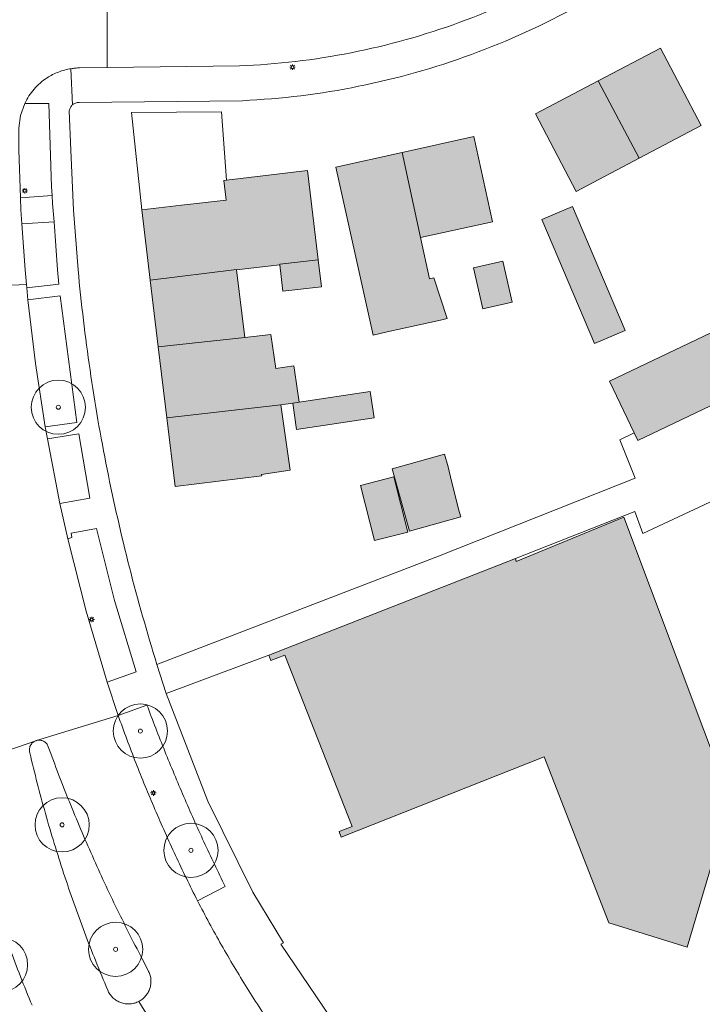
# Model space of a CAD drawing. Header units: metres. Extents: x 187482 to 189800, y 333582 to 335019.
# Tile 54 of 256: x 187926 to 187988, y 333932 to 334023. Entities that reach past the tile are written whole.
import ezdxf

# ---------------------------------------------------------------- set-up
doc = ezdxf.new("R2010")
doc.units = ezdxf.units.M
doc.layers.get('0').update_dxf_attribs({"color": 252, "lineweight": 18})
for name, color, linetype, lineweight in [('B-WE-GR-BOOM-S', 252, 'Continuous', 18), ('B-WE-IE-MEUBILAIR-S', 252, 'Continuous', 18), ('B-WE-IE-TERREINAFSCHEIDING_KUNSTMATIG_HEKWERK-G', 252, 'IE-TERREINAFSCHEIDING_KUNSTMATIG-SO', 18), ('B-WE-OG-BEBOUWING-GV', 252, 'Continuous', 18), ('B-WE-OG-TERREIN_BEGROEID-GV', 252, 'Continuous', 18), ('B-WE-OG-TERREIN_ERF-GV', 252, 'Continuous', 18), ('B-WE-VH-GESLOTENVERHARDING_ASFALT-GV', 252, 'Continuous', 18), ('B-WE-VH-OPENVERHARDING_TEGEL-GV', 252, 'Continuous', 18)]:
    doc.layers.add(name, color=color, linetype=linetype, lineweight=lineweight)
doc.layers.add('B-WE-OG-BEBOUWING-V', color=7, linetype='Continuous', lineweight=18, true_color=0xf0f0f0)
doc.linetypes.add('IE-TERREINAFSCHEIDING_KUNSTMATIG-SO', pattern='A,4,[82,NLCS.SHX,S=0.75,R=90,X=0,Y=0],4,-2', length=10)

# ---------------------------------------------------------------- blocks, each defined once
blk = doc.blocks.new('SIE-MEUBILAIR_PAAL_LICHTMAST-SO')
for points in [[(-0.62, 0), (-1, 0)], [(-0.71, 0.71), (-0.44, 0.44)], [(0, 1), (0, 0.62)], [(0.44, 0.44), (0.71, 0.71)], [(1, 0), (0.62, 0)], [(-0.71, -0.71), (-0.44, -0.44)], [(0, -0.62), (0, -1)], [(0.44, -0.44), (0.71, -0.71)]]:
    blk.add_lwpolyline(points)
blk.add_circle((0, 0), 0.5)
blk = doc.blocks.new('SGR-BOOM_GBKN-SO')
at = {"color": 0, "linetype": 'ByBlock', "lineweight": 18}
for radius in [2, 0.15]:
    blk.add_circle((0, 0), radius, dxfattribs=at)

msp = doc.modelspace()

# ---------------------------------------------------------------- hatches: boundary and pattern name
at = {"layer": 'B-WE-OG-BEBOUWING-V'}
h = msp.add_hatch(color=256, dxfattribs=at)
h.dxf.hatch_style = 1
h.paths.add_polyline_path([(187978.888, 334017.433), (187982.651, 334010.301), (187988.364, 334013.311), (187984.616, 334020.443)], flags=17)
h = msp.add_hatch(color=256, dxfattribs=at)
h.dxf.hatch_style = 1
h.paths.add_polyline_path([(187982.651, 334010.301), (187978.888, 334017.433), (187973.095, 334014.39), (187976.85, 334007.245)], flags=17)
h = msp.add_hatch(color=256, dxfattribs=at)
h.dxf.hatch_style = 1
h.paths.add_polyline_path([(187960.792, 334010.83), (187962.506, 334002.983), (187969.147, 334004.448), (187967.413, 334012.294)], flags=17)
h = msp.add_hatch(color=256, dxfattribs=at)
h.dxf.hatch_style = 1
h.paths.add_polyline_path([(187962.506, 334002.983), (187960.792, 334010.83), (187954.703, 334009.484), (187958.127, 333993.995), (187959.421, 333994.284), (187964.334, 333995.381), (187964.943, 333995.517), (187963.739, 333999.269), (187963.336, 333999.181)], flags=17)
h = msp.add_hatch(color=256, dxfattribs=at)
h.dxf.hatch_style = 1
h.paths.add_polyline_path([(187937.583, 333999.055), (187945.517, 334000.049), (187945.523, 333999.999), (187948.45, 334000.334), (187949.537, 334000.458), (187949.529, 334000.528), (187953.07, 334000.92), (187952.067, 334009.173), (187944.6, 334008.266), (187944.347, 334008.235), (187944.587, 334006.439), (187940.446, 334005.959), (187936.803, 334005.536)], flags=17)
h = msp.add_hatch(color=256, dxfattribs=at)
h.dxf.hatch_style = 1
h.paths.add_polyline_path([(187973.682, 334004.645), (187978.545, 333993.214), (187981.368, 333994.415), (187976.505, 334005.846)], flags=17)
h = msp.add_hatch(color=256, dxfattribs=at)
h.dxf.hatch_style = 1
h.paths.add_polyline_path([(187949.537, 334000.458), (187949.815, 333998.031), (187953.371, 333998.439), (187953.07, 334000.92), (187949.529, 334000.528)], flags=17)
h = msp.add_hatch(color=256, dxfattribs=at)
h.dxf.hatch_style = 1
h.paths.add_polyline_path([(187967.378, 334000.205), (187968.238, 333996.412), (187970.94, 333997.024), (187970.081, 334000.817)], flags=17)
h = msp.add_hatch(color=256, dxfattribs=at)
h.dxf.hatch_style = 1
h.paths.add_polyline_path([(187937.583, 333999.055), (187938.322, 333992.913), (187946.287, 333993.78), (187945.523, 333999.999), (187945.517, 334000.049)], flags=17)
h = msp.add_hatch(color=256, dxfattribs=at)
h.dxf.hatch_style = 1
h.paths.add_polyline_path([(187982.198, 333984.967), (187982.532, 333984.266), (187993.235, 333989.367), (187992.901, 333990.068), (187990.63, 333994.834), (187979.927, 333989.733)], flags=17)
h = msp.add_hatch(color=256, dxfattribs=at)
h.dxf.hatch_style = 1
h.paths.add_polyline_path([(187946.287, 333993.78), (187938.322, 333992.913), (187939.111, 333986.352), (187949.611, 333987.564), (187950.73, 333987.724), (187951.299, 333987.806), (187950.876, 333990.761), (187950.821, 333991.144), (187949.151, 333990.905), (187948.703, 333994.036)], flags=17)
h = msp.add_hatch(color=256, dxfattribs=at)
h.dxf.hatch_style = 1
h.paths.add_polyline_path([(187951.299, 333987.806), (187950.73, 333987.724), (187951.077, 333985.301), (187958.211, 333986.376), (187957.847, 333988.792)], flags=17)
h = msp.add_hatch(color=256, dxfattribs=at)
h.dxf.hatch_style = 1
h.paths.add_polyline_path([(187939.111, 333986.352), (187939.871, 333980.039), (187947.858, 333981), (187947.84, 333981.144), (187950.476, 333981.522), (187949.611, 333987.564)], flags=17)
h = msp.add_hatch(color=256, dxfattribs=at)
h.dxf.hatch_style = 1
h.paths.add_polyline_path([(187965.866, 333978.449), (187965.369, 333980.528), (187965.057, 333981.831), (187964.723, 333983.01), (187959.882, 333981.652), (187961.492, 333975.915), (187966.206, 333977.238), (187966.006, 333977.951)], flags=17)
h = msp.add_hatch(color=256, dxfattribs=at)
h.dxf.hatch_style = 1
h.paths.add_polyline_path([(187956.953, 333980.136), (187958.245, 333975.039), (187961.33, 333975.821), (187960.038, 333980.918)], flags=17)
h = msp.add_hatch(color=256, dxfattribs=at)
h.dxf.hatch_style = 1
h.paths.add_polyline_path([(187971.252, 333973.399), (187948.51, 333964.466), (187948.704, 333963.972), (187949.988, 333964.478), (187956.203, 333948.691), (187955.002, 333948.202), (187955.191, 333947.701), (187973.901, 333955.099), (187979.877, 333939.788), (187987.081, 333937.563), (187991.069, 333951.029), (187981.26, 333977.196), (187971.315, 333973.111)], flags=17)

# ---------------------------------------------------------------- linework, layer by layer
at = {"layer": 'B-WE-IE-TERREINAFSCHEIDING_KUNSTMATIG_HEKWERK-G', "ltscale": 0.2, "flags": 128}
msp.add_lwpolyline([(187936.803, 334005.536), (187935.853, 334014.53), (187944.162, 334014.592), (187944.6, 334008.266)], dxfattribs=at)
at = {"layer": 'B-WE-OG-BEBOUWING-GV', "flags": 128}
for points in [[(187978.888, 334017.433), (187982.651, 334010.301), (187988.364, 334013.311), (187984.616, 334020.443)], [(187982.651, 334010.301), (187978.888, 334017.433), (187973.095, 334014.39), (187976.85, 334007.245)], [(187960.792, 334010.83), (187962.506, 334002.983), (187969.147, 334004.448), (187967.413, 334012.294)], [(187962.506, 334002.983), (187960.792, 334010.83), (187954.703, 334009.484), (187958.127, 333993.995), (187959.421, 333994.284), (187964.334, 333995.381), (187964.943, 333995.517), (187963.739, 333999.269), (187963.336, 333999.181)], [(187937.583, 333999.055), (187945.517, 334000.049), (187945.523, 333999.999), (187948.45, 334000.334), (187949.537, 334000.458), (187949.529, 334000.528), (187953.07, 334000.92), (187952.067, 334009.173), (187944.6, 334008.266), (187944.347, 334008.235), (187944.587, 334006.439), (187940.446, 334005.959), (187936.803, 334005.536)], [(187973.682, 334004.645), (187978.545, 333993.214), (187981.368, 333994.415), (187976.505, 334005.846)], [(187949.537, 334000.458), (187949.815, 333998.031), (187953.371, 333998.439), (187953.07, 334000.92), (187949.529, 334000.528)], [(187967.378, 334000.205), (187968.238, 333996.412), (187970.94, 333997.024), (187970.081, 334000.817)], [(187937.583, 333999.055), (187938.322, 333992.913), (187946.287, 333993.78), (187945.523, 333999.999), (187945.517, 334000.049)], [(187982.198, 333984.967), (187982.532, 333984.266), (187993.235, 333989.367), (187992.901, 333990.068), (187990.63, 333994.834), (187979.927, 333989.733)], [(187946.287, 333993.78), (187938.322, 333992.913), (187939.111, 333986.352), (187949.611, 333987.564), (187950.73, 333987.724), (187951.299, 333987.806), (187950.876, 333990.761), (187950.821, 333991.144), (187949.151, 333990.905), (187948.703, 333994.036)], [(187951.299, 333987.806), (187950.73, 333987.724), (187951.077, 333985.301), (187958.211, 333986.376), (187957.847, 333988.792)], [(187939.111, 333986.352), (187939.871, 333980.039), (187947.858, 333981), (187947.84, 333981.144), (187950.476, 333981.522), (187949.611, 333987.564)], [(187965.866, 333978.449), (187965.369, 333980.528), (187965.057, 333981.831), (187964.723, 333983.01), (187959.882, 333981.652), (187961.492, 333975.915), (187966.206, 333977.238), (187966.006, 333977.951)], [(187956.953, 333980.136), (187958.245, 333975.039), (187961.33, 333975.821), (187960.038, 333980.918)], [(187971.252, 333973.399), (187948.51, 333964.466), (187948.704, 333963.972), (187949.988, 333964.478), (187956.203, 333948.691), (187955.002, 333948.202), (187955.191, 333947.701), (187973.901, 333955.099), (187979.877, 333939.788), (187987.081, 333937.563), (187991.069, 333951.029), (187981.26, 333977.196), (187971.315, 333973.111)]]:
    msp.add_lwpolyline(points, close=True, dxfattribs=at)
at = {"layer": 'B-WE-OG-TERREIN_BEGROEID-GV', "flags": 128}
for points in [[(187925.615, 334006.654), (187928.534, 334006.853), (187928.475, 334007.667), (187928.213, 334015.349), (187926.002, 334015.359), (187925.609, 334014.244), (187925.455, 334013.071), (187925.446, 334011.088)], [(187928.71, 334004.449), (187925.747, 334004.246), (187926.044, 334000), (187926.165, 333998.669), (187926.195, 333998.338), (187929.161, 333998.681), (187929.035, 334000)], [(187927.897, 333985.521), (187930.801, 333985.944), (187929.277, 333997.601), (187926.302, 333997.253), (187927, 333991.373)], [(187928.089, 333984.419), (187929.252, 333978.459), (187932.005, 333978.968), (187930.989, 333984.871)], [(187933.616, 333961.973), (187936.274, 333962.936), (187934.278, 333969.506), (187932.625, 333976.171), (187930.278, 333975.715), (187930.339, 333975.319), (187929.981, 333975.193), (187931.669, 333968.547)]]:
    msp.add_lwpolyline(points, close=True, dxfattribs=at)
for points in [[(187937.271, 333959.873), (187934.616, 333958.921)], [(187927.081, 333956.604), (187927.077, 333956.603), (187927.072, 333956.602), (187927.067, 333956.6), (187927.063, 333956.599), (187927.058, 333956.597), (187927.053, 333956.596), (187927.049, 333956.595), (187927.044, 333956.593), (187927.041, 333956.592), (187927.039, 333956.591), (187927.036, 333956.59), (187927.034, 333956.59), (187927.031, 333956.589), (187927.029, 333956.588), (187927.026, 333956.587), (187927.024, 333956.586)], [(187941.938, 333941.824), (187944.476, 333943.139)], [(187937.43, 333935.318), (187936.987, 333936.19)], [(187933.66, 333933.587), (187933.736, 333933.397)]]:
    msp.add_lwpolyline(points, dxfattribs=at)
at = {"layer": 'B-WE-OG-TERREIN_BEGROEID-GV'}
for points in [[(187938.083, 333957.745, -0.002774), (187937.271, 333959.873)], [(187934.616, 333958.921, 0.004077), (187935.413, 333956.736)], [(187938.921, 333955.626, -0.002933), (187938.083, 333957.745)], [(187935.413, 333956.736, 0.003672), (187936.245, 333954.563)], [(187926.43, 333955.808, 0.046353), (187926.434, 333955.635)], [(187926.46, 333955.977, 0.04691), (187926.43, 333955.808)], [(187926.521, 333956.138, 0.055057), (187926.46, 333955.977)], [(187926.612, 333956.285, 0.049649), (187926.521, 333956.138)], [(187926.729, 333956.411, 0.053577), (187926.612, 333956.285)], [(187926.868, 333956.513, 0.045215), (187926.729, 333956.411)], [(187927.024, 333956.586, 0.046655), (187926.868, 333956.513)], [(187927.249, 333956.635, 0.053932), (187927.081, 333956.604)], [(187927.419, 333956.634, 0.052939), (187927.249, 333956.635)], [(187927.586, 333956.601, 0.04148), (187927.419, 333956.634)], [(187927.743, 333956.536, 0.044815), (187927.586, 333956.601)], [(187927.886, 333956.444, 0.045586), (187927.743, 333956.536)], [(187928.008, 333956.326, 0.049986), (187927.886, 333956.444)], [(187928.107, 333956.187, 0.050409), (187928.008, 333956.326)], [(187928.177, 333956.032, 0.05013), (187928.107, 333956.187)], [(187929.126, 333953.487, -0.00418), (187928.177, 333956.032)], [(187926.434, 333955.635, 0.047968), (187926.47, 333955.467)], [(187926.47, 333955.467, 0.005049), (187927.16, 333952.669)], [(187939.785, 333953.518, -0.00277), (187938.921, 333955.626)], [(187936.245, 333954.563, 0.004072), (187937.11, 333952.404)], [(187930.119, 333950.96, -0.004444), (187929.126, 333953.487)], [(187940.673, 333951.42, -0.002768), (187939.785, 333953.518)], [(187927.16, 333952.669, 0.005476), (187927.911, 333949.886)], [(187937.11, 333952.404, 0.004232), (187938.009, 333950.258)], [(187941.587, 333949.333, -0.00294), (187940.673, 333951.42)], [(187931.157, 333948.45, -0.004246), (187930.119, 333950.96)], [(187927.911, 333949.886, 0.005384), (187928.722, 333947.12)], [(187938.009, 333950.258, 0.004061), (187938.942, 333948.127)], [(187942.525, 333947.257, -0.003123), (187941.587, 333949.333)], [(187932.237, 333945.958, -0.004932), (187931.157, 333948.45)], [(187938.942, 333948.127, 0.004055), (187939.907, 333946.01)], [(187928.722, 333947.12, 0.005711), (187929.592, 333944.372)], [(187943.488, 333945.192, -0.003341), (187942.525, 333947.257)], [(187933.361, 333943.485, -0.004783), (187932.237, 333945.958)], [(187939.907, 333946.01, 0.003271), (187940.906, 333943.909)], [(187944.476, 333943.139, -0.002944), (187943.488, 333945.192)], [(187929.592, 333944.372, 0.005485), (187930.521, 333941.643)], [(187934.527, 333941.033, -0.003959), (187933.361, 333943.485)], [(187940.906, 333943.909, 0.003654), (187941.938, 333941.824)], [(187930.521, 333941.643, 0.005484), (187931.51, 333938.936)], [(187935.736, 333938.601, -0.00461), (187934.527, 333941.033)], [(187931.51, 333938.936, 0.005928), (187932.556, 333936.25)], [(187936.987, 333936.19, -0.004442), (187935.736, 333938.601)], [(187925.61, 333934.853, -0.003752), (187924.582, 333937.533)], [(187932.556, 333936.25, 0.005416), (187933.66, 333933.587)], [(187937.573, 333934.941, 0.045578), (187937.43, 333935.318)], [(187937.64, 333934.544, 0.047774), (187937.573, 333934.941)], [(187926.678, 333932.188, -0.003881), (187925.61, 333934.853)], [(187937.542, 333933.749, 0.046328), (187937.63, 333934.142)], [(187937.63, 333934.142, 0.044748), (187937.64, 333934.544)], [(187933.736, 333933.397, 0.050228), (187933.963, 333933.064)], [(187933.963, 333933.064, 0.050975), (187934.249, 333932.781)], [(187937.151, 333933.049, 0.046197), (187937.38, 333933.38)], [(187937.38, 333933.38, 0.049876), (187937.542, 333933.749)], [(187934.249, 333932.781, 0.051579), (187934.585, 333932.558)], [(187934.585, 333932.558, 0.048908), (187934.957, 333932.404)], [(187934.957, 333932.404, 0.048686), (187935.352, 333932.325)], [(187935.352, 333932.325, 0.049639), (187935.755, 333932.323)], [(187935.755, 333932.323, 0.050235), (187936.15, 333932.399)], [(187936.15, 333932.399, 0.04885), (187936.524, 333932.549)], [(187936.524, 333932.549, 0.046777), (187936.862, 333932.769)], [(187936.862, 333932.769, 0.047468), (187937.151, 333933.049)]]:
    msp.add_lwpolyline(points, format="xyb", dxfattribs=at)
at = {"layer": 'B-WE-OG-TERREIN_ERF-GV'}
for points in [[(187977.025, 334024.346, -0.038105), (187967.191, 334019.869)], [(187967.191, 334019.869, -0.03806), (187956.792, 334016.933)], [(187956.792, 334016.933, -0.038055), (187946.069, 334015.607)], [(187930.149, 334014.838, 0.049991), (187930.115, 334014.681)], [(187930.212, 334014.985, 0.047619), (187930.149, 334014.838)], [(187930.301, 334015.119, 0.050006), (187930.212, 334014.985)], [(187930.413, 334015.233, 0.044326), (187930.301, 334015.119)], [(187930.545, 334015.325, 0.044808), (187930.413, 334015.233)], [(187930.691, 334015.39, 0.045106), (187930.545, 334015.325)], [(187930.848, 334015.428, 0.049593), (187930.691, 334015.39)], [(187931.008, 334015.435, 0.043667), (187930.848, 334015.428)], [(187930.926, 334000, 0.013231), (187932.022, 333990.775)], [(187932.022, 333990.775, 0.013325), (187933.602, 333981.62)], [(187933.602, 333981.62, 0.013134), (187935.663, 333972.561)], [(187935.663, 333972.561, 0.013189), (187938.199, 333963.624)]]:
    msp.add_lwpolyline(points, format="xyb", dxfattribs=at)
at = {"layer": 'B-WE-OG-TERREIN_ERF-GV', "flags": 128}
for points in [[(187978.888, 334017.433), (187984.616, 334020.443), (187988.364, 334013.311), (187982.651, 334010.301), (187976.85, 334007.245), (187973.095, 334014.39)], [(187962.506, 334002.983), (187963.336, 333999.181), (187963.739, 333999.269), (187964.943, 333995.517), (187964.334, 333995.381), (187959.421, 333994.284), (187958.127, 333993.995), (187954.703, 334009.484), (187960.792, 334010.83), (187967.413, 334012.294), (187969.147, 334004.448)], [(187950.476, 333981.522), (187947.84, 333981.144), (187947.858, 333981), (187939.871, 333980.039), (187939.111, 333986.352), (187938.322, 333992.913), (187937.583, 333999.055), (187936.803, 334005.536), (187940.446, 334005.959), (187944.587, 334006.439), (187944.347, 334008.235), (187944.6, 334008.266), (187952.067, 334009.173), (187953.07, 334000.92), (187953.371, 333998.439), (187949.815, 333998.031), (187949.537, 334000.458), (187948.45, 334000.334), (187945.523, 333999.999), (187946.287, 333993.78), (187948.703, 333994.036), (187949.151, 333990.905), (187950.821, 333991.144), (187950.876, 333990.761), (187951.299, 333987.806), (187957.847, 333988.792), (187958.211, 333986.376), (187951.077, 333985.301), (187950.73, 333987.724), (187949.611, 333987.564)], [(187981.368, 333994.415), (187978.545, 333993.214), (187973.682, 334004.645), (187976.505, 334005.846)], [(187970.94, 333997.024), (187968.238, 333996.412), (187967.378, 334000.205), (187970.081, 334000.817)], [(187992.901, 333990.068), (187993.235, 333989.367), (187982.532, 333984.266), (187982.198, 333984.967), (187980.89, 333984.333), (187982.28, 333980.81), (187964.172, 333973.62), (187938.199, 333963.624), (187939.056, 333960.956), (187948.51, 333964.466), (187971.252, 333973.399), (187982.248, 333977.71), (187982.992, 333975.706), (187996.739, 333982.13), (187995.896, 333984.179)], [(187965.369, 333980.528), (187965.866, 333978.449), (187966.006, 333977.951), (187966.206, 333977.238), (187961.492, 333975.915), (187959.882, 333981.652), (187964.723, 333983.01), (187965.057, 333981.831)], [(187956.953, 333980.136), (187960.038, 333980.918), (187961.33, 333975.821), (187958.245, 333975.039)]]:
    msp.add_lwpolyline(points, close=True, dxfattribs=at)
for points in [[(187946.069, 334015.607), (187931.008, 334015.435)], [(187930.115, 334014.681), (187930.258, 334011.031), (187930.506, 334005.51), (187930.926, 334000)], [(187938.199, 333963.624), (187964.172, 333973.62), (187982.28, 333980.81), (187980.89, 333984.333), (187982.198, 333984.967), (187979.927, 333989.733), (187990.63, 333994.834)], [(187996.739, 333982.13), (187982.992, 333975.706), (187982.248, 333977.71), (187971.252, 333973.399), (187971.315, 333973.111), (187981.26, 333977.196), (187991.069, 333951.029), (187987.081, 333937.563), (187979.877, 333939.788), (187973.901, 333955.099), (187955.191, 333947.701), (187955.002, 333948.202), (187956.203, 333948.691), (187949.988, 333964.478), (187948.704, 333963.972), (187948.51, 333964.466), (187939.056, 333960.956), (187942.882, 333951.021), (187947.027, 333942.634), (187949.855, 333937.961), (187949.626, 333937.825), (187955.488, 333929.154)]]:
    msp.add_lwpolyline(points, dxfattribs=at)
at = {"layer": 'B-WE-VH-GESLOTENVERHARDING_ASFALT-GV'}
for points in [[(187966.112, 334022.831, 0.039073), (187975.557, 334027.154)], [(187956.109, 334020.029, 0.038982), (187966.112, 334022.831)], [(187945.792, 334018.816, 0.039057), (187956.109, 334020.029)], [(187929.12, 334018.249, -0.052329), (187930.266, 334018.557)], [(187926.868, 334016.679, -0.069146), (187928.063, 334017.712)], [(187928.063, 334017.712, -0.051674), (187929.12, 334018.249)], [(187926.002, 334015.359, -0.069573), (187926.868, 334016.679)], [(187935.413, 333956.736, -0.004077), (187934.616, 333958.921)], [(187936.245, 333954.563, -0.003672), (187935.413, 333956.736)], [(187926.434, 333955.635, -0.046353), (187926.43, 333955.808)], [(187926.43, 333955.808, -0.04691), (187926.46, 333955.977)], [(187926.46, 333955.977, -0.055057), (187926.521, 333956.138)], [(187926.521, 333956.138, -0.049649), (187926.612, 333956.285)], [(187926.612, 333956.285, -0.053577), (187926.729, 333956.411)], [(187926.729, 333956.411, -0.045215), (187926.868, 333956.513)], [(187926.868, 333956.513, -0.046655), (187927.024, 333956.586)], [(187927.081, 333956.604, -0.053932), (187927.249, 333956.635)], [(187927.249, 333956.635, -0.052939), (187927.419, 333956.634)], [(187927.419, 333956.634, -0.04148), (187927.586, 333956.601)], [(187927.586, 333956.601, -0.044815), (187927.743, 333956.536)], [(187927.743, 333956.536, -0.045586), (187927.886, 333956.444)], [(187927.886, 333956.444, -0.049986), (187928.008, 333956.326)], [(187928.008, 333956.326, -0.050409), (187928.107, 333956.187)], [(187928.107, 333956.187, -0.05013), (187928.177, 333956.032)], [(187928.177, 333956.032, 0.00418), (187929.126, 333953.487)], [(187926.47, 333955.467, -0.047968), (187926.434, 333955.635)], [(187927.16, 333952.669, -0.005049), (187926.47, 333955.467)], [(187937.11, 333952.404, -0.004072), (187936.245, 333954.563)], [(187929.126, 333953.487, 0.004444), (187930.119, 333950.96)], [(187927.911, 333949.886, -0.005476), (187927.16, 333952.669)], [(187938.009, 333950.258, -0.004232), (187937.11, 333952.404)], [(187930.119, 333950.96, 0.004246), (187931.157, 333948.45)], [(187928.722, 333947.12, -0.005384), (187927.911, 333949.886)], [(187938.942, 333948.127, -0.004061), (187938.009, 333950.258)], [(187931.157, 333948.45, 0.004932), (187932.237, 333945.958)], [(187939.907, 333946.01, -0.004055), (187938.942, 333948.127)], [(187929.592, 333944.372, -0.005711), (187928.722, 333947.12)], [(187932.237, 333945.958, 0.004783), (187933.361, 333943.485)], [(187940.906, 333943.909, -0.003271), (187939.907, 333946.01)], [(187930.521, 333941.643, -0.005485), (187929.592, 333944.372)], [(187933.361, 333943.485, 0.003959), (187934.527, 333941.033)], [(187941.938, 333941.824, -0.003654), (187940.906, 333943.909)], [(187931.51, 333938.936, -0.005484), (187930.521, 333941.643)], [(187944.146, 333937.744, -0.010219), (187941.938, 333941.824)], [(187934.527, 333941.033, 0.00461), (187935.736, 333938.601)], [(187932.556, 333936.25, -0.005928), (187931.51, 333938.936)], [(187935.736, 333938.601, 0.004442), (187936.987, 333936.19)], [(187946.521, 333933.759, -0.010351), (187944.146, 333937.744)], [(187924.582, 333937.533, 0.003752), (187925.61, 333934.853)], [(187933.66, 333933.587, -0.005416), (187932.556, 333936.25)], [(187937.43, 333935.318, -0.045578), (187937.573, 333934.941)], [(187937.573, 333934.941, -0.047774), (187937.64, 333934.544)], [(187925.61, 333934.853, 0.003881), (187926.678, 333932.188)], [(187937.63, 333934.142, -0.046328), (187937.542, 333933.749)], [(187937.64, 333934.544, -0.044748), (187937.63, 333934.142)], [(187933.963, 333933.064, -0.050228), (187933.736, 333933.397)], [(187934.249, 333932.781, -0.050975), (187933.963, 333933.064)], [(187937.38, 333933.38, -0.046197), (187937.151, 333933.049)], [(187937.542, 333933.749, -0.049876), (187937.38, 333933.38)], [(187949.059, 333929.876, -0.010402), (187946.521, 333933.759)], [(187934.585, 333932.558, -0.051579), (187934.249, 333932.781)], [(187934.957, 333932.404, -0.048908), (187934.585, 333932.558)], [(187935.352, 333932.325, -0.048686), (187934.957, 333932.404)], [(187935.755, 333932.323, -0.049639), (187935.352, 333932.325)], [(187936.15, 333932.399, -0.050235), (187935.755, 333932.323)], [(187936.524, 333932.549, -0.04885), (187936.15, 333932.399)], [(187936.862, 333932.769, -0.046777), (187936.524, 333932.549)], [(187937.151, 333933.049, -0.047468), (187936.862, 333932.769)]]:
    msp.add_lwpolyline(points, format="xyb", dxfattribs=at)
at = {"layer": 'B-WE-VH-GESLOTENVERHARDING_ASFALT-GV', "flags": 128}
for points in [[(187930.266, 334018.557), (187930.364, 334018.571), (187930.462, 334018.585), (187930.56, 334018.596), (187930.659, 334018.606), (187930.758, 334018.613), (187930.857, 334018.62), (187930.956, 334018.624), (187931.055, 334018.627), (187933.595, 334018.66), (187933.613, 334025.703)], [(187941.684, 334026.196), (187941.676, 334025.755), (187933.613, 334025.703), (187933.595, 334018.66), (187945.792, 334018.816)], [(187920.644, 333998.404), (187926.165, 333998.669), (187926.044, 334000), (187925.747, 334004.246), (187925.657, 334005.539), (187925.615, 334006.654), (187925.446, 334011.088), (187925.455, 334013.071), (187925.609, 334014.244), (187926.002, 334015.359)], [(187927, 333991.373), (187926.302, 333997.253), (187926.195, 333998.338), (187926.165, 333998.669), (187920.644, 333998.404)], [(187919.259, 333953.91), (187927.024, 333956.586), (187927.026, 333956.587), (187927.029, 333956.588), (187927.031, 333956.589), (187927.034, 333956.59), (187927.036, 333956.59), (187927.039, 333956.591), (187927.041, 333956.592), (187927.044, 333956.593), (187927.049, 333956.595), (187927.053, 333956.596), (187927.058, 333956.597), (187927.063, 333956.599), (187927.067, 333956.6), (187927.072, 333956.602), (187927.077, 333956.603), (187927.081, 333956.604), (187934.616, 333958.921), (187933.616, 333961.973), (187931.669, 333968.547), (187929.981, 333975.193), (187929.252, 333978.459), (187928.089, 333984.419), (187927.897, 333985.521), (187927, 333991.373)], [(187934.616, 333958.921), (187927.081, 333956.604)], [(187927.024, 333956.586), (187919.259, 333953.91)], [(187936.987, 333936.19), (187937.43, 333935.318)], [(187933.736, 333933.397), (187933.66, 333933.587)], [(187936.524, 333932.549), (187941.538, 333924.415)], [(187941.538, 333924.415), (187936.524, 333932.549)]]:
    msp.add_lwpolyline(points, dxfattribs=at)
at = {"layer": 'B-WE-VH-OPENVERHARDING_TEGEL-GV'}
for points in [[(187975.557, 334027.154, -0.039073), (187966.112, 334022.831)], [(187967.191, 334019.869, 0.038105), (187977.025, 334024.346)], [(187966.112, 334022.831, -0.038982), (187956.109, 334020.029)], [(187956.109, 334020.029, -0.039057), (187945.792, 334018.816)], [(187956.792, 334016.933, 0.03806), (187967.191, 334019.869)], [(187930.266, 334018.557, 0.052329), (187929.12, 334018.249)], [(187928.063, 334017.712, 0.069146), (187926.868, 334016.679)], [(187929.12, 334018.249, 0.051674), (187928.063, 334017.712)], [(187926.868, 334016.679, 0.069573), (187926.002, 334015.359)], [(187946.069, 334015.607, 0.038055), (187956.792, 334016.933)], [(187930.115, 334014.681, -0.049991), (187930.149, 334014.838)], [(187930.149, 334014.838, -0.047619), (187930.212, 334014.985)], [(187930.212, 334014.985, -0.050006), (187930.301, 334015.119)], [(187930.301, 334015.119, -0.044326), (187930.413, 334015.233)], [(187930.413, 334015.233, -0.044808), (187930.545, 334015.325)], [(187930.545, 334015.325, -0.045106), (187930.691, 334015.39)], [(187930.691, 334015.39, -0.049593), (187930.848, 334015.428)], [(187930.848, 334015.428, -0.043667), (187931.008, 334015.435)], [(187932.022, 333990.775, -0.013231), (187930.926, 334000)], [(187933.602, 333981.62, -0.013325), (187932.022, 333990.775)], [(187935.663, 333972.561, -0.013134), (187933.602, 333981.62)], [(187938.199, 333963.624, -0.013189), (187935.663, 333972.561)], [(187937.271, 333959.873, 0.002774), (187938.083, 333957.745)], [(187938.083, 333957.745, 0.002933), (187938.921, 333955.626)], [(187938.921, 333955.626, 0.00277), (187939.785, 333953.518)], [(187939.785, 333953.518, 0.002768), (187940.673, 333951.42)], [(187940.673, 333951.42, 0.00294), (187941.587, 333949.333)], [(187941.587, 333949.333, 0.003123), (187942.525, 333947.257)], [(187942.525, 333947.257, 0.003341), (187943.488, 333945.192)], [(187943.488, 333945.192, 0.002944), (187944.476, 333943.139)], [(187941.938, 333941.824, 0.010219), (187944.146, 333937.744)], [(187944.146, 333937.744, 0.010351), (187946.521, 333933.759)], [(187946.521, 333933.759, 0.010402), (187949.059, 333929.876)]]:
    msp.add_lwpolyline(points, format="xyb", dxfattribs=at)
at = {"layer": 'B-WE-VH-OPENVERHARDING_TEGEL-GV', "flags": 128}
for points in [[(187945.792, 334018.816), (187933.595, 334018.66), (187931.055, 334018.627), (187930.956, 334018.624), (187930.857, 334018.62), (187930.758, 334018.613), (187930.659, 334018.606), (187930.56, 334018.596), (187930.462, 334018.585), (187930.364, 334018.571), (187930.266, 334018.557), (187930.413, 334015.233)], [(187930.413, 334015.233), (187930.266, 334018.557)], [(187926.002, 334015.359), (187928.213, 334015.349), (187928.475, 334007.667), (187928.534, 334006.853), (187928.563, 334006.132), (187928.71, 334004.449), (187929.035, 334000), (187929.161, 333998.681), (187926.195, 333998.338), (187926.302, 333997.253), (187929.277, 333997.601), (187930.801, 333985.944), (187927.897, 333985.521), (187928.089, 333984.419), (187930.989, 333984.871), (187932.005, 333978.968), (187929.252, 333978.459), (187929.981, 333975.193), (187930.339, 333975.319), (187930.278, 333975.715), (187932.625, 333976.171), (187934.278, 333969.506), (187936.274, 333962.936), (187933.616, 333961.973)], [(187931.008, 334015.435), (187946.069, 334015.607)], [(187930.926, 334000), (187930.506, 334005.51), (187930.258, 334011.031), (187930.115, 334014.681)], [(187955.488, 333929.154), (187949.626, 333937.825), (187949.855, 333937.961), (187947.027, 333942.634), (187942.882, 333951.021), (187939.056, 333960.956), (187938.199, 333963.624)], [(187933.616, 333961.973), (187934.616, 333958.921), (187937.271, 333959.873)], [(187944.476, 333943.139), (187941.938, 333941.824)]]:
    msp.add_lwpolyline(points, dxfattribs=at)
msp.add_lwpolyline([(187925.747, 334004.246), (187928.71, 334004.449), (187928.563, 334006.132), (187928.534, 334006.853), (187925.615, 334006.654), (187925.657, 334005.539)], close=True, dxfattribs=at)

# ---------------------------------------------------------------- block references
at = {"layer": 'B-WE-GR-BOOM-S', "xscale": 1.25, "yscale": 1.25, "zscale": 1.25}
for p in [(187929.1, 333987.34), (187936.67, 333957.48), (187929.45, 333948.83), (187941.33, 333946.48), (187934.38, 333937.35), (187923.77, 333935.93)]:
    msp.add_blockref('SGR-BOOM_GBKN-SO', p, dxfattribs=at)
at = {"layer": 'B-WE-IE-MEUBILAIR-S', "xscale": 0.25, "yscale": 0.25, "zscale": 0.25}
for p in [(187950.696, 334018.696), (187926.011, 334007.304), (187932.178, 333967.768), (187937.865, 333951.768)]:
    msp.add_blockref('SIE-MEUBILAIR_PAAL_LICHTMAST-SO', p, dxfattribs=at)

doc.saveas('drawing.dxf')
